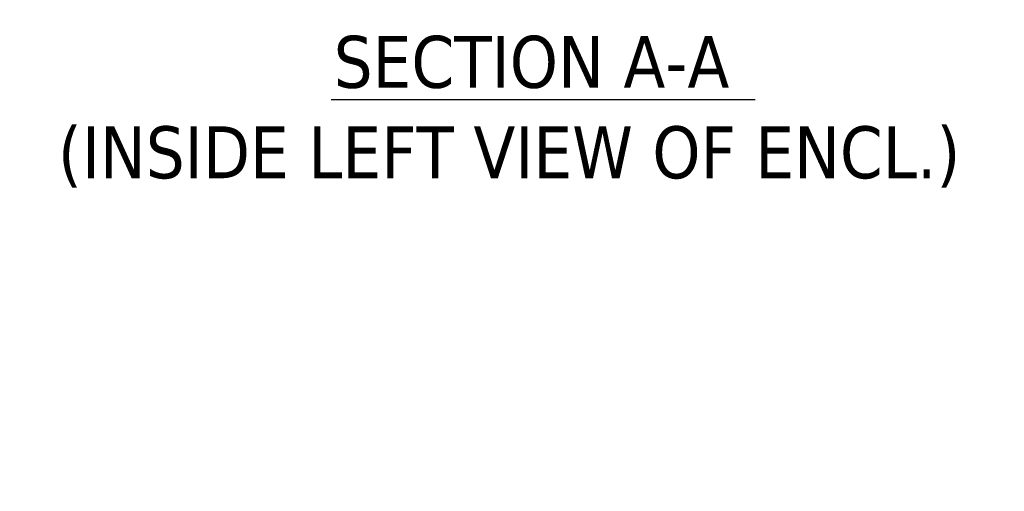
# Model space of a CAD drawing. Header units: inches. Extents: x 4 to 506, y 11 to 319.
# Tile 25 of 47: x 274 to 342, y 98 to 131. Entities that reach past the tile are written whole.
import ezdxf

# ---------------------------------------------------------------- set-up
doc = ezdxf.new("R2010")
doc.units = ezdxf.units.IN
doc.header["$LTSCALE"] = 30
doc.header["$MEASUREMENT"] = 0
doc.layers.add('Symbol (ANSI)', color=7, linetype='Continuous', lineweight=5)
doc.styles.add('ROMANS', font='romans.shx')
doc.styles.add('Text Style168', font='tahoma.ttf')
doc.styles.add('Text Style29', font='tahoma.ttf')
doc.dimstyles.new('Default (ANSI)$7', dxfattribs={"dimscale": 30, "dimtxt": 0.08, "dimasz": 0.098425, "dimexe": 0.125, "dimexo": 0.0625, "dimgap": 0.031496, "dimtad": 0, "dimtih": 1, "dimtoh": 1, "dimrnd": 1e-08, "dimzin": 0, "dimdsep": 46, "dimtxsty": 'ROMANS', "dimcen": 0.09, "dimdle": 0.393701, "dimclrd": 256, "dimclre": 256, "dimclrt": 256, "dimadec": 0, "dimazin": 0, "dimtfac": 1.25, "dimtofl": 0, "dimtmove": 0, "dimatfit": 3, "dimfxl": 0, "dimtolj": 1, "dimtzin": 0, "dimlwd": -1, "dimlwe": -1, "dimarcsym": 0})

msp = doc.modelspace()

# ---------------------------------------------------------------- linework, layer by layer
at = {"layer": 'Symbol (ANSI)', "lineweight": 30}
msp.add_line((295.483, 125.372), (324.8665, 125.372), dxfattribs=at)

# ---------------------------------------------------------------- texts
at = {"layer": 'Symbol (ANSI)', "char_height": 3.6, "attachment_point": 7}
for s, insert, style in [('SECTION A-A', (295.6673, 126.1062), 'Text Style168'), ('(INSIDE LEFT VIEW OF ENCL.)', (276.568, 119.2599), 'Text Style29')]:
    msp.add_mtext(s, dxfattribs=dict(at, insert=insert, style=style))

# ---------------------------------------------------------------- leaders
at = {"layer": 'Symbol (ANSI)', "annotation_type": 0, "has_hookline": 1, "hookline_direction": 0, "text_width": 40.5792}
msp.add_leader([(227.1679, 98.2278), (234.0227, 105.6265), (236.9754, 105.6265)], dimstyle='Default (ANSI)$7', override={"dimtad": 0}, dxfattribs=at)

doc.saveas('drawing.dxf')
